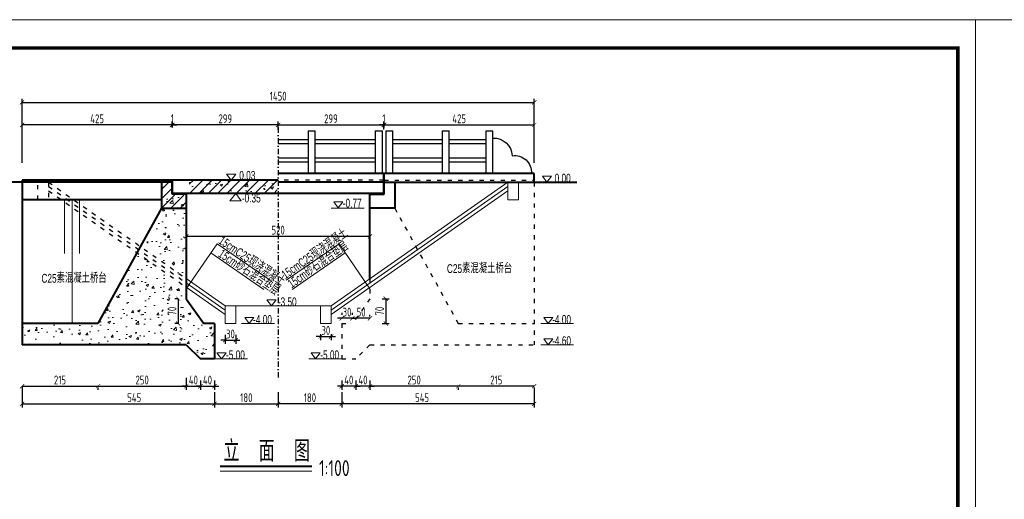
# Model space of a CAD drawing. Header units: inches. Extents: x 112594 to 193184, y 44995 to 116598.
# Tile 82 of 153: x 114130 to 116918, y 104759 to 106117. Entities that reach past the tile are written whole.
import ezdxf

# ---------------------------------------------------------------- set-up
doc = ezdxf.new("R2010")
doc.units = ezdxf.units.IN
doc.header["$MEASUREMENT"] = 0
doc.linetypes.add('ACAD_ISO03W100', pattern=[30, 12, -18])
doc.linetypes.add('DASHDOTX2', pattern=[2, 1, -0.5, 0, -0.5])
doc.layers.get('0').update_dxf_attribs({"lineweight": 15})
for name, color, linetype, lineweight in [('BM1', 7, 'Continuous', 15), ('文字', 7, 'Continuous', 20), ('细实线', 4, 'Continuous', 25), ('虚线', 2, 'ACAD_ISO03W100', 25), ('轮廓线', 1, 'Continuous', 40)]:
    doc.layers.add(name, color=color, linetype=linetype, lineweight=lineweight)
doc.layers.add('轴线', color=3, linetype='DASHDOTX2')
doc.styles.add('HZTXT', font='tssdeng.shx', dxfattribs={"width": 0.75, "bigfont": 'hztxt.shx'})
doc.styles.get("Standard").update_dxf_attribs({"font": 'hztxt_e.shx', "width": 0.7, "bigfont": 'hztxt.shx'})
doc.dimstyles.new('3', dxfattribs={"dimtxt": 25, "dimasz": 12, "dimexe": 10, "dimexo": 30, "dimgap": 5, "dimtad": 1, "dimdec": 0, "dimzin": 0, "dimdsep": 46, "dimtxsty": 'HZTXT', "dimblk": 'ARCHTICK', "dimcen": 0, "dimclrt": 7, "dimazin": 2, "dimtfac": 1, "dimtdec": 0, "dimtix": 1, "dimtmove": 2, "dimatfit": 3, "dimfxl": 250, "dimtolj": 1, "dimtzin": 0, "dimarcsym": 0})
doc.dimstyles.new('6', dxfattribs={"dimtxt": 25, "dimasz": 12, "dimexe": 10, "dimexo": 130, "dimgap": 5, "dimtad": 1, "dimdec": 0, "dimzin": 0, "dimdsep": 46, "dimtxsty": 'HZTXT', "dimblk": 'ARCHTICK', "dimcen": 0, "dimclrt": 7, "dimazin": 2, "dimtfac": 1, "dimtdec": 0, "dimtix": 1, "dimtmove": 2, "dimatfit": 3, "dimfxl": 250, "dimtolj": 1, "dimtzin": 0, "dimarcsym": 0})

# ---------------------------------------------------------------- blocks, each defined once
blk = doc.blocks.new('_ArchTick')
at = {"color": 0, "linetype": 'ByBlock', "const_width": 0.15}
blk.add_lwpolyline([(-0.5, -0.5), (0.5, 0.5)], dxfattribs=at)
blk = doc.blocks.new('*D2124')
at = {"color": 0, "lineweight": -2}
for p, q in [((114562.1, 105818.8), (114550.1, 105818.8)), ((114562.1, 105811.8), (114562.1, 105828.8)), ((114562.1, 105818.8), (114563.1, 105818.8)), ((114563.1, 105811.8), (114563.1, 105828.8)), ((114563.1, 105818.8), (114575.1, 105818.8))]:
    blk.add_line(p, q, dxfattribs=at)
at = {"color": 0, "lineweight": -2, "xscale": 12, "yscale": 12, "zscale": 12}
blk.add_blockref('_ArchTick', (114562.1, 105818.8), dxfattribs=at)
at = {"color": 0, "lineweight": -2, "xscale": 12, "yscale": 12, "zscale": 12, "rotation": 180}
blk.add_blockref('_ArchTick', (114563.1, 105818.8), dxfattribs=at)
at = {"color": 7, "insert": (114562.6, 105836.3), "char_height": 25, "attachment_point": 5, "style": 'HZTXT'}
blk.add_mtext('\\A1;1', dxfattribs=at)
blk = doc.blocks.new('三角形')
at = {"layer": '轮廓线', "color": 0, "lineweight": 20}
for p, q in [((24441.9, 199232.1), (24477.5, 199232.1)), ((24459.3, 199208.6), (24441.9, 199232.1)), ((24477.5, 199232.1), (24459.3, 199208.6))]:
    blk.add_line(p, q, dxfattribs=at)
blk = doc.blocks.new('*D2125')
at = {"color": 0, "lineweight": -2}
for p, q in [((115587.1, 105079.3), (115372.1, 105079.3)), ((115372.1, 105075.3), (115372.1, 105069.3)), ((115587.1, 105075.3), (115587.1, 105069.3))]:
    blk.add_line(p, q, dxfattribs=at)
at = {"color": 0, "lineweight": -2, "xscale": 12, "yscale": 12, "zscale": 12, "rotation": 180}
blk.add_blockref('_ArchTick', (115372.1, 105079.3), dxfattribs=at)
at = {"color": 0, "lineweight": -2, "xscale": 12, "yscale": 12, "zscale": 12}
blk.add_blockref('_ArchTick', (115587.1, 105079.3), dxfattribs=at)
at = {"color": 7, "insert": (115479.6, 105096.8), "char_height": 25, "attachment_point": 5, "style": 'HZTXT'}
blk.add_mtext('\\A1;215', dxfattribs=at)
blk = doc.blocks.new('*D2126')
at = {"color": 0, "lineweight": -2}
for p, q in [((115122.1, 105095.3), (115122.1, 105069.3)), ((115372.1, 105079.3), (115122.1, 105079.3)), ((115372.1, 105075.3), (115372.1, 105069.3))]:
    blk.add_line(p, q, dxfattribs=at)
at = {"color": 0, "lineweight": -2, "xscale": 12, "yscale": 12, "zscale": 12, "rotation": 180}
blk.add_blockref('_ArchTick', (115122.1, 105079.3), dxfattribs=at)
at = {"color": 0, "lineweight": -2, "xscale": 12, "yscale": 12, "zscale": 12}
blk.add_blockref('_ArchTick', (115372.1, 105079.3), dxfattribs=at)
at = {"color": 7, "insert": (115247.1, 105096.8), "char_height": 25, "attachment_point": 5, "style": 'HZTXT'}
blk.add_mtext('\\A1;250', dxfattribs=at)
blk = doc.blocks.new('*D2127')
at = {"color": 0, "lineweight": -2}
for p, q in [((115042.1, 105062.9), (115042.1, 105019.3)), ((115587.1, 105075.3), (115587.1, 105019.3)), ((115587.1, 105029.3), (115042.1, 105029.3))]:
    blk.add_line(p, q, dxfattribs=at)
at = {"color": 0, "lineweight": -2, "xscale": 12, "yscale": 12, "zscale": 12, "rotation": 180}
blk.add_blockref('_ArchTick', (115042.1, 105029.3), dxfattribs=at)
at = {"color": 0, "lineweight": -2, "xscale": 12, "yscale": 12, "zscale": 12}
blk.add_blockref('_ArchTick', (115587.1, 105029.3), dxfattribs=at)
at = {"color": 7, "insert": (115269.6, 105046.8), "char_height": 25, "attachment_point": 5, "style": 'HZTXT'}
blk.add_mtext('\\A1;545', dxfattribs=at)
blk = doc.blocks.new('*D2128')
at = {"color": 0, "lineweight": -2}
for p, q in [((114137.1, 105079.3), (114352.1, 105079.3)), ((114137.1, 105075.3), (114137.1, 105069.3)), ((114352.1, 105075.3), (114352.1, 105069.3))]:
    blk.add_line(p, q, dxfattribs=at)
at = {"color": 0, "lineweight": -2, "xscale": 12, "yscale": 12, "zscale": 12, "rotation": 180}
blk.add_blockref('_ArchTick', (114137.1, 105079.3), dxfattribs=at)
at = {"color": 0, "lineweight": -2, "xscale": 12, "yscale": 12, "zscale": 12}
blk.add_blockref('_ArchTick', (114352.1, 105079.3), dxfattribs=at)
at = {"color": 7, "insert": (114244.6, 105096.8), "char_height": 25, "attachment_point": 5, "style": 'HZTXT'}
blk.add_mtext('\\A1;215', dxfattribs=at)
blk = doc.blocks.new('*D2129')
at = {"color": 0, "lineweight": -2}
for p, q in [((114602.1, 105102.7), (114602.1, 105069.3)), ((114352.1, 105079.3), (114602.1, 105079.3)), ((114352.1, 105075.3), (114352.1, 105069.3))]:
    blk.add_line(p, q, dxfattribs=at)
at = {"color": 0, "lineweight": -2, "xscale": 12, "yscale": 12, "zscale": 12, "rotation": 180}
blk.add_blockref('_ArchTick', (114352.1, 105079.3), dxfattribs=at)
at = {"color": 0, "lineweight": -2, "xscale": 12, "yscale": 12, "zscale": 12}
blk.add_blockref('_ArchTick', (114602.1, 105079.3), dxfattribs=at)
at = {"color": 7, "insert": (114477.1, 105096.8), "char_height": 25, "attachment_point": 5, "style": 'HZTXT'}
blk.add_mtext('\\A1;250', dxfattribs=at)
blk = doc.blocks.new('*D2130')
at = {"color": 0, "lineweight": -2}
for p, q in [((114137.1, 105077.3), (114137.1, 105019.3)), ((114682.1, 105062.9), (114682.1, 105019.3)), ((114137.1, 105029.3), (114682.1, 105029.3))]:
    blk.add_line(p, q, dxfattribs=at)
at = {"color": 0, "lineweight": -2, "xscale": 12, "yscale": 12, "zscale": 12, "rotation": 180}
blk.add_blockref('_ArchTick', (114137.1, 105029.3), dxfattribs=at)
at = {"color": 0, "lineweight": -2, "xscale": 12, "yscale": 12, "zscale": 12}
blk.add_blockref('_ArchTick', (114682.1, 105029.3), dxfattribs=at)
at = {"color": 7, "insert": (114454.6, 105046.8), "char_height": 25, "attachment_point": 5, "style": 'HZTXT'}
blk.add_mtext('\\A1;545', dxfattribs=at)
blk = doc.blocks.new('*D2131')
at = {"color": 0, "lineweight": -2}
for p, q in [((114137.1, 105792.7), (114137.1, 105828.8)), ((114562.1, 105818.8), (114137.1, 105818.8)), ((114562.1, 105811.8), (114562.1, 105828.8))]:
    blk.add_line(p, q, dxfattribs=at)
at = {"color": 0, "lineweight": -2, "xscale": 12, "yscale": 12, "zscale": 12, "rotation": 180}
blk.add_blockref('_ArchTick', (114137.1, 105818.8), dxfattribs=at)
at = {"color": 0, "lineweight": -2, "xscale": 12, "yscale": 12, "zscale": 12}
blk.add_blockref('_ArchTick', (114562.1, 105818.8), dxfattribs=at)
at = {"color": 7, "insert": (114349.6, 105836.3), "char_height": 25, "attachment_point": 5, "style": 'HZTXT'}
blk.add_mtext('\\A1;425', dxfattribs=at)
blk = doc.blocks.new('*D2132')
at = {"color": 0, "lineweight": -2}
for p, q in [((114682.1, 105062.9), (114682.1, 105019.3)), ((114862.1, 105062.9), (114862.1, 105019.3)), ((114682.1, 105029.3), (114862.1, 105029.3))]:
    blk.add_line(p, q, dxfattribs=at)
at = {"color": 0, "lineweight": -2, "xscale": 12, "yscale": 12, "zscale": 12, "rotation": 180}
blk.add_blockref('_ArchTick', (114682.1, 105029.3), dxfattribs=at)
at = {"color": 0, "lineweight": -2, "xscale": 12, "yscale": 12, "zscale": 12}
blk.add_blockref('_ArchTick', (114862.1, 105029.3), dxfattribs=at)
at = {"color": 7, "insert": (114772.1, 105046.8), "char_height": 25, "attachment_point": 5, "style": 'HZTXT'}
blk.add_mtext('\\A1;180', dxfattribs=at)
blk = doc.blocks.new('*D2133')
at = {"color": 0, "lineweight": -2}
for p, q in [((114862.1, 105062.9), (114862.1, 105019.3)), ((115042.1, 105062.9), (115042.1, 105019.3)), ((115042.1, 105029.3), (114862.1, 105029.3))]:
    blk.add_line(p, q, dxfattribs=at)
at = {"color": 0, "lineweight": -2, "xscale": 12, "yscale": 12, "zscale": 12, "rotation": 180}
blk.add_blockref('_ArchTick', (114862.1, 105029.3), dxfattribs=at)
at = {"color": 0, "lineweight": -2, "xscale": 12, "yscale": 12, "zscale": 12}
blk.add_blockref('_ArchTick', (115042.1, 105029.3), dxfattribs=at)
at = {"color": 7, "insert": (114952.1, 105046.8), "char_height": 25, "attachment_point": 5, "style": 'HZTXT'}
blk.add_mtext('\\A1;180', dxfattribs=at)
blk = doc.blocks.new('*D2148')
at = {"color": 0, "lineweight": -2}
for p, q in [((114862.1, 105806.3), (114862.1, 105828.8)), ((114862.1, 105818.8), (115161.1, 105818.8)), ((115161.1, 105806.3), (115161.1, 105828.8))]:
    blk.add_line(p, q, dxfattribs=at)
at = {"color": 0, "lineweight": -2, "xscale": 12, "yscale": 12, "zscale": 12, "rotation": 180}
blk.add_blockref('_ArchTick', (114862.1, 105818.8), dxfattribs=at)
at = {"color": 0, "lineweight": -2, "xscale": 12, "yscale": 12, "zscale": 12}
blk.add_blockref('_ArchTick', (115161.1, 105818.8), dxfattribs=at)
at = {"color": 7, "insert": (115011.6, 105836.3), "char_height": 25, "attachment_point": 5, "style": 'HZTXT'}
blk.add_mtext('\\A1;299', dxfattribs=at)
blk = doc.blocks.new('*D2152')
at = {"color": 0, "lineweight": -2}
for p, q in [((114563.1, 105811.8), (114563.1, 105828.8)), ((114862.1, 105818.8), (114563.1, 105818.8)), ((114862.1, 105811.8), (114862.1, 105828.8))]:
    blk.add_line(p, q, dxfattribs=at)
at = {"color": 0, "lineweight": -2, "xscale": 12, "yscale": 12, "zscale": 12, "rotation": 180}
blk.add_blockref('_ArchTick', (114563.1, 105818.8), dxfattribs=at)
at = {"color": 0, "lineweight": -2, "xscale": 12, "yscale": 12, "zscale": 12}
blk.add_blockref('_ArchTick', (114862.1, 105818.8), dxfattribs=at)
at = {"color": 7, "insert": (114712.6, 105836.3), "char_height": 25, "attachment_point": 5, "style": 'HZTXT'}
blk.add_mtext('\\A1;299', dxfattribs=at)
blk = doc.blocks.new('*D2155')
at = {"color": 0, "lineweight": -2}
for p, q in [((114137.1, 105711.8), (114137.1, 105892.7)), ((115587.1, 105711.8), (115587.1, 105892.7)), ((114137.1, 105882.7), (115587.1, 105882.7))]:
    blk.add_line(p, q, dxfattribs=at)
at = {"color": 0, "lineweight": -2, "xscale": 12, "yscale": 12, "zscale": 12, "rotation": 180}
blk.add_blockref('_ArchTick', (114137.1, 105882.7), dxfattribs=at)
at = {"color": 0, "lineweight": -2, "xscale": 12, "yscale": 12, "zscale": 12}
blk.add_blockref('_ArchTick', (115587.1, 105882.7), dxfattribs=at)
at = {"color": 7, "insert": (114862.1, 105900.2), "char_height": 25, "attachment_point": 5, "style": 'HZTXT'}
blk.add_mtext('\\A1;1450', dxfattribs=at)
blk = doc.blocks.new('*D2156')
at = {"color": 0, "lineweight": -2}
for p, q in [((115072.1, 105286.8), (115072.1, 105281.5)), ((115122.1, 105276.8), (115122.1, 105281.5)), ((115122.1, 105271.5), (115072.1, 105271.5))]:
    blk.add_line(p, q, dxfattribs=at)
at = {"color": 0, "lineweight": -2, "xscale": 12, "yscale": 12, "zscale": 12, "rotation": 180}
blk.add_blockref('_ArchTick', (115072.1, 105271.5), dxfattribs=at)
at = {"color": 0, "lineweight": -2, "xscale": 12, "yscale": 12, "zscale": 12}
blk.add_blockref('_ArchTick', (115122.1, 105271.5), dxfattribs=at)
at = {"color": 7, "insert": (115097.1, 105289), "char_height": 25, "attachment_point": 5, "style": 'HZTXT'}
blk.add_mtext('\\A1;50', dxfattribs=at)
blk = doc.blocks.new('*D2157')
at = {"color": 0, "lineweight": -2}
for p, q in [((115042.1, 105286.8), (115042.1, 105281.5)), ((115072.1, 105286.8), (115072.1, 105281.5)), ((115042.1, 105271.5), (115030.1, 105271.5)), ((115072.1, 105271.5), (115042.1, 105271.5)), ((115072.1, 105271.5), (115084.1, 105271.5))]:
    blk.add_line(p, q, dxfattribs=at)
at = {"color": 0, "lineweight": -2, "xscale": 12, "yscale": 12, "zscale": 12}
blk.add_blockref('_ArchTick', (115042.1, 105271.5), dxfattribs=at)
at = {"color": 0, "lineweight": -2, "xscale": 12, "yscale": 12, "zscale": 12, "rotation": 180}
blk.add_blockref('_ArchTick', (115072.1, 105271.5), dxfattribs=at)
at = {"color": 7, "insert": (115057.1, 105289), "char_height": 25, "attachment_point": 5, "style": 'HZTXT'}
blk.add_mtext('\\A1;30', dxfattribs=at)
blk = doc.blocks.new('*D2159')
at = {"color": 0, "lineweight": -2}
for p, q in [((114579.3, 105326.8), (114569.3, 105326.8)), ((114579.3, 105326.8), (114579.3, 105256.8)), ((114579.3, 105256.8), (114569.3, 105256.8))]:
    blk.add_line(p, q, dxfattribs=at)
at = {"color": 0, "lineweight": -2, "xscale": 12, "yscale": 12, "zscale": 12}
for p, rotation in [((114579.3, 105326.8), 90), ((114579.3, 105256.8), 270)]:
    blk.add_blockref('_ArchTick', p, dxfattribs=dict(at, rotation=rotation))
at = {"color": 7, "insert": (114561.8, 105291.8), "char_height": 25, "attachment_point": 5, "rotation": 90, "style": 'HZTXT'}
blk.add_mtext('\\A1;70', dxfattribs=at)
blk = doc.blocks.new('*D2160')
at = {"color": 0, "lineweight": -2}
for p, q in [((115156.8, 105326.8), (115176.8, 105326.8)), ((115166.8, 105326.8), (115166.8, 105256.8)), ((115156.8, 105256.8), (115176.8, 105256.8))]:
    blk.add_line(p, q, dxfattribs=at)
at = {"color": 0, "lineweight": -2, "xscale": 12, "yscale": 12, "zscale": 12}
for p, rotation in [((115166.8, 105326.8), 90), ((115166.8, 105256.8), 270)]:
    blk.add_blockref('_ArchTick', p, dxfattribs=dict(at, rotation=rotation))
at = {"color": 7, "insert": (115149.3, 105291.8), "char_height": 25, "attachment_point": 5, "rotation": 90, "style": 'HZTXT'}
blk.add_mtext('\\A1;70', dxfattribs=at)
blk = doc.blocks.new('*D2162')
at = {"color": 0, "lineweight": -2}
for p, q in [((115161.1, 105818.8), (115149.1, 105818.8)), ((115161.1, 105813.7), (115161.1, 105828.8)), ((115162.1, 105818.8), (115161.1, 105818.8)), ((115162.1, 105813.7), (115162.1, 105828.8)), ((115162.1, 105818.8), (115174.1, 105818.8))]:
    blk.add_line(p, q, dxfattribs=at)
at = {"color": 0, "lineweight": -2, "xscale": 12, "yscale": 12, "zscale": 12}
blk.add_blockref('_ArchTick', (115161.1, 105818.8), dxfattribs=at)
at = {"color": 0, "lineweight": -2, "xscale": 12, "yscale": 12, "zscale": 12, "rotation": 180}
blk.add_blockref('_ArchTick', (115162.1, 105818.8), dxfattribs=at)
at = {"color": 7, "insert": (115161.6, 105836.3), "char_height": 25, "attachment_point": 5, "style": 'HZTXT'}
blk.add_mtext('\\A1;1', dxfattribs=at)
blk = doc.blocks.new('*D2187')
at = {"color": 0, "lineweight": -2}
for p, q in [((114602.1, 105503.6), (114602.1, 105493.6)), ((114602.1, 105503.6), (115122.1, 105503.6)), ((115122.1, 105503.6), (115122.1, 105493.6))]:
    blk.add_line(p, q, dxfattribs=at)
at = {"color": 0, "lineweight": -2, "xscale": 12, "yscale": 12, "zscale": 12, "rotation": 180}
blk.add_blockref('_ArchTick', (114602.1, 105503.6), dxfattribs=at)
at = {"color": 0, "lineweight": -2, "xscale": 12, "yscale": 12, "zscale": 12}
blk.add_blockref('_ArchTick', (115122.1, 105503.6), dxfattribs=at)
at = {"color": 7, "insert": (114862.1, 105521.1), "char_height": 25, "attachment_point": 5, "style": 'HZTXT'}
blk.add_mtext('\\A1;520', dxfattribs=at)
blk = doc.blocks.new('*D2166')
at = {"color": 0, "lineweight": -2}
for p, q in [((115162.1, 105811.8), (115162.1, 105828.8)), ((115162.1, 105818.8), (115587.1, 105818.8)), ((115587.1, 105799.3), (115587.1, 105828.8))]:
    blk.add_line(p, q, dxfattribs=at)
at = {"color": 0, "lineweight": -2, "xscale": 12, "yscale": 12, "zscale": 12, "rotation": 180}
blk.add_blockref('_ArchTick', (115162.1, 105818.8), dxfattribs=at)
at = {"color": 0, "lineweight": -2, "xscale": 12, "yscale": 12, "zscale": 12}
blk.add_blockref('_ArchTick', (115587.1, 105818.8), dxfattribs=at)
at = {"color": 7, "insert": (115374.6, 105836.3), "char_height": 25, "attachment_point": 5, "style": 'HZTXT'}
blk.add_mtext('\\A1;425', dxfattribs=at)
blk = doc.blocks.new('dasfgfhfdgtf')
at = {"layer": '细实线'}
for p, q in [((53338.6, -33988.3), (53338.6, -33868.3)), ((53338.6, -33868.3), (53358.6, -33868.3)), ((53338.6, -33988.3), (53338.6, -33868.3)), ((53358.6, -33868.3), (53358.6, -33988.3)), ((53358.6, -33868.3), (53358.6, -33988.3))]:
    blk.add_line(p, q, dxfattribs=at)
for centre, radius, start, end in [((53336.3, -33940.4), 52.5, 87.3986, 177.3524), ((53277.1, -33985.6), 48.1, 81.899, 182.8519)]:
    blk.add_arc(centre, radius, start, end, dxfattribs=at)
blk = doc.blocks.new('*D2192')
at = {"color": 0, "lineweight": -2}
for p, q in [((114642.1, 105095.3), (114642.1, 105069.3)), ((114682.1, 105095.3), (114682.1, 105069.3)), ((114642.1, 105079.3), (114630.1, 105079.3)), ((114642.1, 105079.3), (114682.1, 105079.3)), ((114682.1, 105079.3), (114694.1, 105079.3))]:
    blk.add_line(p, q, dxfattribs=at)
at = {"color": 0, "lineweight": -2, "xscale": 12, "yscale": 12, "zscale": 12}
blk.add_blockref('_ArchTick', (114642.1, 105079.3), dxfattribs=at)
at = {"color": 0, "lineweight": -2, "xscale": 12, "yscale": 12, "zscale": 12, "rotation": 180}
blk.add_blockref('_ArchTick', (114682.1, 105079.3), dxfattribs=at)
at = {"color": 7, "insert": (114662.1, 105096.8), "char_height": 25, "attachment_point": 5, "style": 'HZTXT'}
blk.add_mtext('\\A1;40', dxfattribs=at)
blk = doc.blocks.new('*D2193')
at = {"color": 0, "lineweight": -2}
for p, q in [((114602.1, 105095.3), (114602.1, 105069.3)), ((114642.1, 105095.3), (114642.1, 105069.3)), ((114602.1, 105079.3), (114590.1, 105079.3)), ((114602.1, 105079.3), (114642.1, 105079.3)), ((114642.1, 105079.3), (114654.1, 105079.3))]:
    blk.add_line(p, q, dxfattribs=at)
at = {"color": 0, "lineweight": -2, "xscale": 12, "yscale": 12, "zscale": 12}
blk.add_blockref('_ArchTick', (114602.1, 105079.3), dxfattribs=at)
at = {"color": 0, "lineweight": -2, "xscale": 12, "yscale": 12, "zscale": 12, "rotation": 180}
blk.add_blockref('_ArchTick', (114642.1, 105079.3), dxfattribs=at)
at = {"color": 7, "insert": (114622.1, 105096.8), "char_height": 25, "attachment_point": 5, "style": 'HZTXT'}
blk.add_mtext('\\A1;40', dxfattribs=at)
blk = doc.blocks.new('*D2194')
at = {"color": 0, "lineweight": -2}
for p, q in [((114642.1, 105095.3), (114642.1, 105069.3)), ((114682.1, 105095.3), (114682.1, 105069.3)), ((114642.1, 105079.3), (114630.1, 105079.3)), ((114642.1, 105079.3), (114682.1, 105079.3)), ((114682.1, 105079.3), (114694.1, 105079.3))]:
    blk.add_line(p, q, dxfattribs=at)
at = {"color": 0, "lineweight": -2, "xscale": 12, "yscale": 12, "zscale": 12}
blk.add_blockref('_ArchTick', (114642.1, 105079.3), dxfattribs=at)
at = {"color": 0, "lineweight": -2, "xscale": 12, "yscale": 12, "zscale": 12, "rotation": 180}
blk.add_blockref('_ArchTick', (114682.1, 105079.3), dxfattribs=at)
at = {"color": 7, "insert": (114662.1, 105096.8), "char_height": 25, "attachment_point": 5, "style": 'HZTXT'}
blk.add_mtext('\\A1;40', dxfattribs=at)
blk = doc.blocks.new('*D2195')
at = {"color": 0, "lineweight": -2}
for p, q in [((114602.1, 105095.3), (114602.1, 105069.3)), ((114642.1, 105095.3), (114642.1, 105069.3)), ((114602.1, 105079.3), (114590.1, 105079.3)), ((114602.1, 105079.3), (114642.1, 105079.3)), ((114642.1, 105079.3), (114654.1, 105079.3))]:
    blk.add_line(p, q, dxfattribs=at)
at = {"color": 0, "lineweight": -2, "xscale": 12, "yscale": 12, "zscale": 12}
blk.add_blockref('_ArchTick', (114602.1, 105079.3), dxfattribs=at)
at = {"color": 0, "lineweight": -2, "xscale": 12, "yscale": 12, "zscale": 12, "rotation": 180}
blk.add_blockref('_ArchTick', (114642.1, 105079.3), dxfattribs=at)
at = {"color": 7, "insert": (114622.1, 105096.8), "char_height": 25, "attachment_point": 5, "style": 'HZTXT'}
blk.add_mtext('\\A1;40', dxfattribs=at)
blk = doc.blocks.new('*D2196')
at = {"color": 0, "lineweight": -2}
for p, q in [((115042.1, 105095.3), (115042.1, 105069.3)), ((115082.1, 105095.3), (115082.1, 105069.3)), ((115042.1, 105079.3), (115030.1, 105079.3)), ((115082.1, 105079.3), (115042.1, 105079.3)), ((115082.1, 105079.3), (115094.1, 105079.3))]:
    blk.add_line(p, q, dxfattribs=at)
at = {"color": 0, "lineweight": -2, "xscale": 12, "yscale": 12, "zscale": 12}
blk.add_blockref('_ArchTick', (115042.1, 105079.3), dxfattribs=at)
at = {"color": 0, "lineweight": -2, "xscale": 12, "yscale": 12, "zscale": 12, "rotation": 180}
blk.add_blockref('_ArchTick', (115082.1, 105079.3), dxfattribs=at)
at = {"color": 7, "insert": (115062.1, 105096.8), "char_height": 25, "attachment_point": 5, "style": 'HZTXT'}
blk.add_mtext('\\A1;40', dxfattribs=at)
blk = doc.blocks.new('*D2197')
at = {"color": 0, "lineweight": -2}
for p, q in [((115082.1, 105095.3), (115082.1, 105069.3)), ((115122.1, 105095.3), (115122.1, 105069.3)), ((115082.1, 105079.3), (115070.1, 105079.3)), ((115122.1, 105079.3), (115082.1, 105079.3)), ((115122.1, 105079.3), (115134.1, 105079.3))]:
    blk.add_line(p, q, dxfattribs=at)
at = {"color": 0, "lineweight": -2, "xscale": 12, "yscale": 12, "zscale": 12}
blk.add_blockref('_ArchTick', (115082.1, 105079.3), dxfattribs=at)
at = {"color": 0, "lineweight": -2, "xscale": 12, "yscale": 12, "zscale": 12, "rotation": 180}
blk.add_blockref('_ArchTick', (115122.1, 105079.3), dxfattribs=at)
at = {"color": 7, "insert": (115102.1, 105096.8), "char_height": 25, "attachment_point": 5, "style": 'HZTXT'}
blk.add_mtext('\\A1;40', dxfattribs=at)
blk = doc.blocks.new('*D2198')
at = {"color": 0, "lineweight": -2}
for p, q in [((115042.1, 105095.3), (115042.1, 105069.3)), ((115082.1, 105095.3), (115082.1, 105069.3)), ((115042.1, 105079.3), (115030.1, 105079.3)), ((115082.1, 105079.3), (115042.1, 105079.3)), ((115082.1, 105079.3), (115094.1, 105079.3))]:
    blk.add_line(p, q, dxfattribs=at)
at = {"color": 0, "lineweight": -2, "xscale": 12, "yscale": 12, "zscale": 12}
blk.add_blockref('_ArchTick', (115042.1, 105079.3), dxfattribs=at)
at = {"color": 0, "lineweight": -2, "xscale": 12, "yscale": 12, "zscale": 12, "rotation": 180}
blk.add_blockref('_ArchTick', (115082.1, 105079.3), dxfattribs=at)
at = {"color": 7, "insert": (115062.1, 105096.8), "char_height": 25, "attachment_point": 5, "style": 'HZTXT'}
blk.add_mtext('\\A1;40', dxfattribs=at)
blk = doc.blocks.new('*D2199')
at = {"color": 0, "lineweight": -2}
for p, q in [((115082.1, 105095.3), (115082.1, 105069.3)), ((115122.1, 105095.3), (115122.1, 105069.3)), ((115082.1, 105079.3), (115070.1, 105079.3)), ((115122.1, 105079.3), (115082.1, 105079.3)), ((115122.1, 105079.3), (115134.1, 105079.3))]:
    blk.add_line(p, q, dxfattribs=at)
at = {"color": 0, "lineweight": -2, "xscale": 12, "yscale": 12, "zscale": 12}
blk.add_blockref('_ArchTick', (115082.1, 105079.3), dxfattribs=at)
at = {"color": 0, "lineweight": -2, "xscale": 12, "yscale": 12, "zscale": 12, "rotation": 180}
blk.add_blockref('_ArchTick', (115122.1, 105079.3), dxfattribs=at)
at = {"color": 7, "insert": (115102.1, 105096.8), "char_height": 25, "attachment_point": 5, "style": 'HZTXT'}
blk.add_mtext('\\A1;40', dxfattribs=at)
blk = doc.blocks.new('*D2360')
at = {"color": 0, "lineweight": -2}
for p, q in [((114982.1, 105226.8), (114982.1, 105209.7)), ((115012.1, 105226.8), (115012.1, 105209.7)), ((114982.1, 105219.7), (114970.1, 105219.7)), ((114982.1, 105219.7), (115012.1, 105219.7)), ((115012.1, 105219.7), (115024.1, 105219.7))]:
    blk.add_line(p, q, dxfattribs=at)
at = {"color": 0, "lineweight": -2, "xscale": 12, "yscale": 12, "zscale": 12}
blk.add_blockref('_ArchTick', (114982.1, 105219.7), dxfattribs=at)
at = {"color": 0, "lineweight": -2, "xscale": 12, "yscale": 12, "zscale": 12, "rotation": 180}
blk.add_blockref('_ArchTick', (115012.1, 105219.7), dxfattribs=at)
at = {"color": 7, "insert": (114997.1, 105237.2), "char_height": 25, "attachment_point": 5, "style": 'HZTXT'}
blk.add_mtext('\\A1;30', dxfattribs=at)
blk = doc.blocks.new('*D2361')
at = {"color": 0, "lineweight": -2}
for p, q in [((114712.1, 105224.6), (114712.1, 105199.6)), ((114742.1, 105224.6), (114742.1, 105199.6)), ((114712.1, 105209.6), (114700.1, 105209.6)), ((114712.1, 105209.6), (114742.1, 105209.6)), ((114742.1, 105209.6), (114754.1, 105209.6))]:
    blk.add_line(p, q, dxfattribs=at)
at = {"color": 0, "lineweight": -2, "xscale": 12, "yscale": 12, "zscale": 12}
blk.add_blockref('_ArchTick', (114712.1, 105209.6), dxfattribs=at)
at = {"color": 0, "lineweight": -2, "xscale": 12, "yscale": 12, "zscale": 12, "rotation": 180}
blk.add_blockref('_ArchTick', (114742.1, 105209.6), dxfattribs=at)
at = {"color": 7, "insert": (114727.1, 105227.1), "char_height": 25, "attachment_point": 5, "style": 'HZTXT'}
blk.add_mtext('\\A1;30', dxfattribs=at)

msp = doc.modelspace()

# ---------------------------------------------------------------- hatches: boundary and pattern name
h = msp.add_hatch()
h.set_pattern_fill('ANSI31', color=256, scale=150, style=0)
h.set_pattern_definition([(45, (91182.712, -17813.16), (-13.2582521, 13.2582521), [])])
h.paths.add_polyline_path([(114532.11826, 105582.78027), (114602.11826, 105582.78027), (114602.11826, 105619.78027), (114562.11826, 105619.78027), (114562.11826, 105656.78027), (114532.11826, 105656.78027)])
h = msp.add_hatch()
h.set_pattern_fill('AR-CONC', color=256, scale=10, style=0)
h.set_pattern_definition([(50, (91182.71, -17813.16), (71.726018, -6.275213), [7.5, -82.5]), (355, (91182.71, -17813.16), (-13.875133, 75.219213), [6, -66]), (100.4514, (91188.69, -17813.68), (57.85094, 68.943954), [6.37402, -70.11421]), (46.1842, (91182.71, -17793.16), (106.724105, -16.5519), [11.25, -123.75]), (96.6356, (91191.61, -17794.54), (93.46627, 97.41179), [9.56103, -105.1713]), (351.1842, (91182.71, -17793.16), (93.46619, 97.41186), [9, -99]), (21, (91192.71, -17798.16), (59.690705, -40.26189), [7.5, -82.5]), (326, (91192.71, -17798.16), (24.331533, 72.515005), [6, -66]), (71.4514, (91197.686, -17801.515), (84.022263, 32.25305), [6.37402, -70.11421]), (37.5, (91182.712, -17813.16), (1.2159855, 33.2893854), [0, -65.2, 0, -67, 0, -66.25]), (7.5, (91182.712, -17813.16), (26.306954, 39.441171), [0, -38.2, 0, -63.7, 0, -25.25]), (327.5, (91160.412, -17813.16), (53.3822436, -2.255487), [0, -25, 0, -78, 0, -103.5]), (317.5, (91150.41, -17813.16), (58.318617, 10.010498), [0, -32.5, 0, -51.8, 0, -73.5])])
h.paths.add_polyline_path([(114532.11826, 105582.78027), (114602.11826, 105582.78027), (114602.11826, 105619.78027), (114562.11826, 105619.78027), (114562.11826, 105656.78027), (114532.11826, 105656.78027)])
h = msp.add_hatch()
h.set_pattern_fill('AR-CONC', color=256, scale=10, style=0)
h.set_pattern_definition([(50, (90981.02, -17813.16), (71.726018, -6.275213), [7.5, -82.5]), (355, (90981.02, -17813.16), (-13.875133, 75.219213), [6, -66]), (100.4514, (90986.995, -17813.68), (57.85094, 68.943954), [6.37402, -70.11421]), (46.1842, (90981.02, -17793.16), (106.724105, -16.5519), [11.25, -123.75]), (96.6356, (90989.91, -17794.54), (93.46627, 97.41179), [9.56103, -105.1713]), (351.1842, (90981.02, -17793.16), (93.46619, 97.41186), [9, -99]), (21, (90991.02, -17798.16), (59.690705, -40.26189), [7.5, -82.5]), (326, (90991.02, -17798.16), (24.331533, 72.515005), [6, -66]), (71.4514, (90995.99, -17801.515), (84.022263, 32.25305), [6.37402, -70.11421]), (37.5, (90981.018, -17813.16), (1.2159855, 33.2893854), [0, -65.2, 0, -67, 0, -66.25]), (7.5, (90981.02, -17813.16), (26.306954, 39.441171), [0, -38.2, 0, -63.7, 0, -25.25]), (327.5, (90958.718, -17813.16), (53.3822436, -2.255487), [0, -25, 0, -78, 0, -103.5]), (317.5, (90948.72, -17813.16), (58.318617, 10.010498), [0, -32.5, 0, -51.8, 0, -73.5])])
h.paths.add_polyline_path([(114610.42432, 105624.78027), (114859.42432, 105624.78027), (114859.42432, 105662.71027), (114610.42432, 105662.71027)])
h = msp.add_hatch()
h.set_pattern_fill('ANSI31', color=256, scale=150, style=0)
h.set_pattern_definition([(45, (90981.018, -17813.16), (-13.2582521, 13.2582521), [])])
h.paths.add_polyline_path([(114610.42432, 105624.78027), (114859.42432, 105624.78027), (114859.42432, 105662.71027), (114610.42432, 105662.71027)])
h = msp.add_hatch()
h.set_pattern_fill('AR-CONC', color=256, scale=10, style=0)
h.set_pattern_definition([(50, (0, 0), (71.726018, -6.275213), [7.5, -82.5]), (355, (0, 0), (-13.875133, 75.219213), [6, -66]), (100.4514, (5.98, -0.52), (57.850938, 68.943954), [6.37402, -70.11421]), (46.1842, (0, 20), (106.724105, -16.5519), [11.25, -123.75]), (96.6356, (8.89, 18.62), (93.46627, 97.41179), [9.56103, -105.1713]), (351.1842, (0, 20), (93.466195, 97.41186), [9, -99]), (21, (10, 15), (59.690705, -40.26189), [7.5, -82.5]), (326, (10, 15), (24.331533, 72.515005), [6, -66]), (71.4514, (14.974, 11.645), (84.022263, 32.25305), [6.37402, -70.11421]), (37.5, (0, 0), (1.2159855, 33.2893854), [0, -65.2, 0, -67, 0, -66.25]), (7.5, (0, 0), (26.306954, 39.441171), [0, -38.2, 0, -63.7, 0, -25.25]), (327.5, (-22.3, 0), (53.3822436, -2.255487), [0, -25, 0, -78, 0, -103.5]), (317.5, (-32.3, 0), (58.318617, 10.010498), [0, -32.5, 0, -51.8, 0, -73.5])])
h.paths.add_polyline_path([(114602.11826, 105196.78324), (114642.11826, 105156.78324), (114682.11826, 105156.78324), (114682.11826, 105256.78324), (114652.11826, 105256.78324), (114602.11826, 105326.78324), (114602.11826, 105359.36715), (114462.66125, 105456.98706), (114352.11826, 105256.78324), (114137.11826, 105256.78324), (114137.11826, 105196.78324)])
h.paths.add_polyline_path([(114602.11826, 105383.78027), (114602.11826, 105582.78027), (114532.11826, 105582.78027), (114472.38335, 105474.5947)])
h.paths.add_polyline_path([(114543.03212, 105273.27362), (114543.03212, 105310.29285), (114580.53212, 105310.29285), (114580.53212, 105273.27362)], flags=24)

# ---------------------------------------------------------------- linework, layer by layer
for p, q in [((115012.11826, 105306.78027), (115512.11826, 105656.78027)), ((115512.11826, 105644.57371), (115012.11826, 105294.57371)), ((115512.11826, 105656.78027), (115512.11826, 105606.78027)), ((115542.11826, 105606.78027), (115542.11826, 105656.78027)), ((114742.21968, 105624.78027), (114725.23743, 105603.85379)), ((114757.07457, 105603.85379), (114742.21968, 105624.78027)), ((115512.11826, 105632.36715), (115012.11826, 105282.36715)), ((114257.29661, 105606.78027), (114257.29661, 105455.11196)), ((114278.80755, 105606.78027), (114278.80755, 105256.78324)), ((114299.5109, 105606.78027), (114299.5109, 105455.11196)), ((114725.23743, 105603.85379), (114757.07457, 105603.85379)), ((115512.11826, 105606.78027), (115542.11826, 105606.78027)), ((115105.93346, 105582.78027), (115012.66627, 105582.78027)), ((114689.73698, 105482.46152), (114602.11826, 105355.28175)), ((114689.73698, 105482.46152), (114839.74235, 105379.11743)), ((115034.49954, 105482.46152), (114884.49417, 105379.11743)), ((115034.49954, 105482.46152), (115122.11826, 105355.28175)), ((114671.98737, 105456.69772), (114821.99274, 105353.35362)), ((115052.24915, 105456.69772), (114902.24378, 105353.35362)), ((114602.11826, 105383.78027), (114712.11826, 105306.78027)), ((114602.11826, 105371.57371), (114712.11826, 105294.57371)), ((114602.11826, 105359.36715), (114712.11826, 105282.36715)), ((114862.11826, 105306.78027), (114712.11826, 105306.78027)), ((114712.11826, 105256.78027), (114712.11826, 105306.78027)), ((114742.11826, 105306.78027), (114742.11826, 105256.78027)), ((114862.11826, 105306.78027), (115012.11826, 105306.78027)), ((114982.11826, 105306.78027), (114982.11826, 105256.78027)), ((115012.11826, 105256.78027), (115012.11826, 105306.78027)), ((114742.11826, 105256.78027), (114712.11826, 105256.78027)), ((114851.9861, 105256.78027), (114758.71892, 105256.78027)), ((114982.11826, 105256.78027), (115012.11826, 105256.78027)), ((115698.65251, 105256.78324), (115605.38533, 105256.78324)), ((115698.65251, 105196.78324), (115605.38533, 105196.78324)), ((114775.38545, 105156.78324), (114682.11826, 105156.78324)), ((115042.11826, 105156.78324), (114948.85107, 105156.78324))]:
    msp.add_line(p, q)
at = {"ltscale": 2}
msp.add_line((114697.54818, 104839.198), (114957.8711, 104839.198), dxfattribs=at)
at = {"layer": 'BM1', "linetype": 'Continuous'}
for p, q in [((116836.39029, 106116.66631), (112593.56197, 106116.66631)), ((116836.39029, 106116.66631), (116836.39029, 103116.36325)), ((121079.21862, 106116.66631), (116836.39029, 106116.66631)), ((116836.39029, 106116.66631), (116836.39029, 103116.36325)), ((116836.39029, 106116.66631), (116836.39029, 103116.36325)), ((116836.39029, 106116.66631), (116836.39029, 103116.36325))]:
    msp.add_line(p, q, dxfattribs=at)
at = {"layer": 'BM1', "color": 0, "linetype": 'Continuous'}
msp.add_line((116836.39029, 106086.36022), (116836.39029, 103116.36325), dxfattribs=at)
msp.add_line((116836.39029, 106086.36022), (116836.39029, 103116.36325), dxfattribs=at)
msp.add_line((116836.39029, 106086.36022), (116836.39029, 103116.36325), dxfattribs=at)
msp.add_line((116836.39029, 106086.36022), (116836.39029, 103116.36325), dxfattribs=at)
msp.add_line((116836.39029, 106086.36022), (116836.39029, 103116.36325), dxfattribs=at)
at = {"layer": 'BM1', "color": 0, "linetype": 'Continuous', "const_width": 9.99898}
msp.add_lwpolyline([(112761.40607, 103166.35814), (112761.40607, 106036.36532), (116786.3954, 106036.36532), (116786.3954, 103166.35814)], close=True, dxfattribs=at)
at = {"layer": '细实线'}
for p, q in [((114947.11826, 105801.78027), (114947.11826, 105681.78027)), ((114947.11826, 105801.78027), (114967.11826, 105801.78027)), ((114967.11826, 105681.78027), (114967.11826, 105801.78027)), ((115137.11826, 105801.78027), (115137.11826, 105681.78027)), ((115137.11826, 105801.78027), (115157.11826, 105801.78027)), ((115157.11826, 105681.78027), (115157.11826, 105801.78027)), ((115167.11826, 105801.78027), (115167.11826, 105681.78027)), ((115167.11826, 105801.78027), (115187.11826, 105801.78027)), ((115187.11826, 105681.78027), (115187.11826, 105801.78027)), ((115326.34297, 105801.78027), (115326.34297, 105681.78027)), ((115326.34297, 105801.78027), (115346.34297, 105801.78027)), ((115346.34297, 105681.78027), (115346.34297, 105801.78027)), ((114862.11826, 105777.78027), (114947.11826, 105777.78027)), ((114947.11826, 105765.78027), (114862.11826, 105765.78027)), ((114967.11826, 105777.78027), (115137.11826, 105777.78027)), ((115137.11826, 105765.78027), (114967.11826, 105765.78027)), ((115187.11826, 105777.78027), (115326.34297, 105777.78027)), ((115326.34297, 105765.78027), (115187.11826, 105765.78027)), ((115346.34297, 105777.78027), (115449.81998, 105777.78027)), ((115449.81998, 105765.78027), (115346.34297, 105765.78027)), ((114862.11826, 105725.78027), (114947.11826, 105725.78027)), ((114967.11826, 105725.78027), (115137.11826, 105725.78027)), ((115187.11826, 105725.78027), (115326.34297, 105725.78027)), ((115346.34297, 105725.78027), (115449.81998, 105725.78027)), ((114947.11826, 105713.78027), (114862.11826, 105713.78027)), ((115137.11826, 105713.78027), (114967.11826, 105713.78027)), ((115326.34297, 105713.78027), (115187.11826, 105713.78027)), ((115449.81998, 105713.78027), (115346.34297, 105713.78027))]:
    msp.add_line(p, q, dxfattribs=at)
at = {"layer": '虚线'}
for p, q in [((114182.11826, 105606.78027), (114182.11826, 105656.78027)), ((114212.11826, 105656.78027), (114602.11826, 105383.78027)), ((114212.11826, 105656.78027), (114212.11826, 105606.78027)), ((114212.11826, 105644.57371), (114602.11826, 105371.57371)), ((115161.11826, 105662.71027), (114862.11826, 105662.71027)), ((115162.11826, 105662.71027), (115587.11826, 105662.71027)), ((115587.11826, 105656.78027), (115587.11826, 105196.78324)), ((114212.11826, 105632.36715), (114602.11826, 105359.36715)), ((114212.11826, 105606.78027), (114182.11826, 105606.78027)), ((115192.11826, 105582.78027), (115372.11826, 105256.78324)), ((115122.11826, 105465.78324), (115122.11826, 105466.78026)), ((115122.11826, 105383.78027), (115122.11826, 105326.78324)), ((115122.11826, 105326.78324), (115072.11826, 105256.78324)), ((115042.11826, 105256.78324), (115042.11826, 105156.78324)), ((115042.11826, 105256.78324), (115072.11826, 105256.78324)), ((115372.11826, 105256.78324), (115587.11826, 105256.78324)), ((115122.11826, 105196.78324), (115082.11826, 105156.78324)), ((115122.11826, 105196.78324), (115587.11826, 105196.78324)), ((115042.11826, 105156.78324), (115082.11826, 105156.78324))]:
    msp.add_line(p, q, dxfattribs=at)
at = {"layer": '轮廓线', "color": 0, "lineweight": 20}
for p, q in [((114716.34985, 105679.65028), (114742.02507, 105679.65028)), ((114728.89569, 105662.71027), (114716.34985, 105679.65028)), ((114742.02507, 105679.65028), (114728.89569, 105662.71027)), ((115610.16745, 105673.72028), (115635.84266, 105673.72028)), ((115622.71328, 105656.78027), (115610.16745, 105673.72028)), ((115635.84266, 105673.72028), (115622.71328, 105656.78027))]:
    msp.add_line(p, q, dxfattribs=at)
at = {"layer": '轮廓线'}
for p, q in [((115161.11826, 105681.78027), (114862.11826, 105681.78027)), ((115161.11826, 105624.78027), (115161.11826, 105681.78027)), ((115162.11826, 105622.78027), (115162.11826, 105681.78027)), ((115587.11826, 105681.78027), (115162.11826, 105681.78027)), ((115587.11826, 105656.78027), (115587.11826, 105681.78027)), ((114532.11826, 105656.78027), (113994.49314, 105656.78027)), ((114562.11826, 105662.71027), (114137.11826, 105662.71027)), ((114137.11826, 105662.71027), (114137.11826, 105196.78324)), ((114562.11826, 105656.78027), (114532.11826, 105656.78027)), ((114532.11826, 105656.78027), (114532.11826, 105582.78027)), ((114562.11826, 105622.78027), (114562.11826, 105662.71027)), ((114563.11826, 105624.78027), (114563.11826, 105662.78027)), ((114862.11826, 105662.71027), (114563.11826, 105662.71027)), ((115161.11826, 105656.78027), (114862.11826, 105656.78027)), ((115162.11826, 105656.78027), (115707.25249, 105656.78027)), ((115192.11826, 105656.78027), (115192.11826, 105582.78027)), ((114602.11826, 105622.78027), (114562.11826, 105622.78027)), ((115161.11826, 105624.78027), (114563.11826, 105624.78027)), ((114602.11826, 105622.78027), (114602.11826, 105326.78324)), ((115122.11826, 105578.78027), (115122.11826, 105622.78027)), ((115122.11826, 105622.78027), (115162.11826, 105622.78027)), ((114532.11826, 105606.78027), (114137.11826, 105606.78027)), ((114532.11826, 105582.78027), (114352.11826, 105256.78324)), ((114532.11826, 105582.78027), (114602.11826, 105582.78027)), ((115192.11826, 105582.78027), (115122.11826, 105582.78027)), ((115122.11826, 105383.78027), (115122.11826, 105578.78027)), ((114602.11826, 105326.78324), (114652.11826, 105256.78324)), ((114352.11826, 105256.78324), (114137.11826, 105256.78324)), ((114682.11826, 105256.78324), (114652.11826, 105256.78324)), ((114682.11826, 105256.78324), (114682.11826, 105156.78324)), ((114602.11826, 105196.78324), (114137.11826, 105196.78324)), ((114602.11826, 105196.78324), (114642.11826, 105156.78324)), ((114682.11826, 105156.78324), (114642.11826, 105156.78324))]:
    msp.add_line(p, q, dxfattribs=at)
at = {"layer": '轮廓线', "ltscale": 2}
msp.add_line((114697.54818, 104852.96376), (114957.8711, 104852.96376), dxfattribs=at)
at = {"layer": '轴线', "ltscale": 15}
msp.add_line((114862.11826, 105811.61939), (114862.11826, 105096.17448), dxfattribs=at)

# ---------------------------------------------------------------- block references
at = {"xscale": 0.7200000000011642, "yscale": 0.7200000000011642, "zscale": 0.7200000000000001}
for p in [(97421.51619, -37846.37733), (97232.36682, -38123.37733), (97169.5954, -38173.37733), (98016.2618, -38173.37436), (98016.2618, -38233.37436), (97090.72951, -38273.37436), (97357.46232, -38273.37436)]:
    msp.add_blockref('三角形', p, dxfattribs=at)
at = {"layer": '细实线', "xscale": -1}
msp.add_blockref('dasfgfhfdgtf', (168808.46525, 139669.72991), dxfattribs=at)

# ---------------------------------------------------------------- texts
at = {"width": 0.7}
for s, p in [('0.03', (114752.1163, 105663.58663)), ('0.00', (115644.79323, 105655.65663)), ('-0.35', (114759.31471, 105599.37403)), ('-0.77', (115045.1332, 105584.91302)), ('C25素混凝土桥台', (115339.80055, 105399.58731)), ('C25素混凝土桥台', (114192.04884, 105372.14248)), ('-3.50', (114861.16503, 105305.65663)), ('-4.00', (114791.18585, 105255.65663)), ('-4.00', (115637.85226, 105255.6596)), ('-4.60', (115637.85226, 105195.6596)), ('-5.00', (114714.58519, 105155.6596)), ('-5.00', (114981.31801, 105155.6596))]:
    msp.add_text(s, height=25, dxfattribs=at).set_placement(p)
for s, rotation, p in [('15cmC25现浇混凝土', 325.43564533, (114691.12891, 105485.41721)), ('15cmC25现浇混凝土', 34.56435467, (114882.63841, 105381.75357)), ('15cm砂石混合垫层', 34.56435467, (114900.38802, 105355.98976)), ('15cm砂石混合垫层', 325.43564533, (114690.36377, 105447.95219))]:
    msp.add_text(s, height=25, rotation=rotation, dxfattribs=at).set_placement(p)
at = {"layer": '文字', "style": 'HZTXT', "width": 0.75}
for s, height, p in [('立  面  图', 60, (114707.66135, 104865.73466)), ('1:100', 45, (114977.76492, 104824.99215))]:
    msp.add_text(s, height=height, dxfattribs=at).set_placement(p)

# ---------------------------------------------------------------- dimensions: what is measured, and where the dimension line sits
for base, p1, p2, dimstyle, picture, middle in [((115587.11826, 105882.65562), (114137.11826, 105681.78027), (115587.11826, 105681.78027), '3', '*D2155', (114862.11826, 105900.15562)), ((114563.11826, 105818.80469), (114562.11826, 105681.78027), (114563.11826, 105681.78027), '6', '*D2124', (114562.61826, 105836.30469)), ((115587.11826, 105818.80469), (115162.11826, 105681.78027), (115587.11826, 105669.28027), '6', '*D2166', (115374.61826, 105836.30469)), ((115042.11826, 105271.54105), (115072.11826, 105256.78324), (115042.11826, 105256.78324), '3', '*D2157', (115057.11826, 105289.04105)), ((115072.11826, 105271.54105), (115122.11826, 105246.78324), (115072.11826, 105256.78324), '3', '*D2156', (115097.11826, 105289.04105)), ((115042.11826, 105079.28493), (115082.11826, 105125.31377), (115042.11826, 105125.31377), '3', '*D2196', (115062.11826, 105096.78493)), ((115042.11826, 105079.28493), (115082.11826, 105125.31377), (115042.11826, 105125.31377), '3', '*D2198', (115062.11826, 105096.78493)), ((115082.11826, 105079.28493), (115122.11826, 105125.31377), (115082.11826, 105125.31377), '3', '*D2197', (115102.11826, 105096.78493)), ((115082.11826, 105079.28493), (115122.11826, 105125.31377), (115082.11826, 105125.31377), '3', '*D2199', (115102.11826, 105096.78493)), ((115122.11826, 105079.28493), (115372.11826, 105105.31377), (115122.11826, 105125.31377), '3', '*D2126', (115247.11826, 105096.78493)), ((115372.11826, 105079.28493), (115587.11826, 105105.31377), (115372.11826, 105105.31377), '3', '*D2125', (115479.61826, 105096.78493)), ((114862.11826, 105029.30243), (115042.11826, 105092.86108), (114862.11826, 105092.86108), '3', '*D2133', (114952.11826, 105046.80243))]:
    dim = msp.add_linear_dim(base=base, p1=p1, p2=p2, angle=180, dimstyle=dimstyle)
    dim.commit()
    dim.dimension.update_dxf_attribs({"geometry": picture, "text_midpoint": middle})
for base, p1, p2, dimstyle, picture, middle in [((114137.11826, 105818.80469), (114562.11826, 105681.78027), (114137.11826, 105662.71027), '6', '*D2131', (114349.61826, 105836.30469)), ((114563.11826, 105818.80469), (114862.11826, 105681.78027), (114563.11826, 105681.78027), '6', '*D2152', (114712.61826, 105836.30469)), ((115161.11826, 105818.80469), (114862.11826, 105776.34138), (115161.11826, 105776.34138), '3', '*D2148', (115011.61826, 105836.30469)), ((114352.11826, 105079.28493), (114137.11826, 105105.31377), (114352.11826, 105105.31377), '3', '*D2128', (114244.61826, 105096.78493)), ((114602.11826, 105079.28493), (114352.11826, 105105.31377), (114602.11826, 105132.68552), '3', '*D2129', (114477.11826, 105096.78493)), ((114642.11826, 105079.28493), (114602.11826, 105125.31377), (114642.11826, 105125.31377), '3', '*D2193', (114622.11826, 105096.78493)), ((114642.11826, 105079.28493), (114602.11826, 105125.31377), (114642.11826, 105125.31377), '3', '*D2195', (114622.11826, 105096.78493)), ((114682.11826, 105079.28493), (114642.11826, 105125.31377), (114682.11826, 105125.31377), '3', '*D2192', (114662.11826, 105096.78493)), ((114682.11826, 105079.28493), (114642.11826, 105125.31377), (114682.11826, 105125.31377), '3', '*D2194', (114662.11826, 105096.78493)), ((114862.11826, 105029.30243), (114682.11826, 105092.86108), (114862.11826, 105092.86108), '3', '*D2132', (114772.11826, 105046.80243))]:
    dim = msp.add_linear_dim(base=base, p1=p1, p2=p2, dimstyle=dimstyle)
    dim.commit()
    dim.dimension.update_dxf_attribs({"geometry": picture, "text_midpoint": middle})
for base, p1, p2, override, picture, middle in [((115161.11826, 105818.80469), (115162.11826, 105783.73501), (115161.11826, 105783.73501), {"dimfxl": 10, "dimfxlon": 1}, '*D2162', (115161.61826, 105836.30469)), ((115122.11826, 105503.61526), (114602.11826, 105526.89593), (115122.11826, 105526.89593), {"dimfxl": 10, "dimfxlon": 1}, '*D2187', (114862.11826, 105521.11526)), ((114742.11826, 105209.55914), (114712.11826, 105256.78027), (114742.11826, 105256.78027), {"dimfxl": 15, "dimfxlon": 1}, '*D2361', (114727.11826, 105227.05914)), ((115012.11826, 105219.65495), (114982.11826, 105256.78027), (115012.11826, 105256.78027), {"dimfxl": 15, "dimfxlon": 1}, '*D2360', (114997.11826, 105237.15495))]:
    dim = msp.add_linear_dim(base=base, p1=p1, p2=p2, dimstyle='3', override=override)
    dim.commit()
    dim.dimension.update_dxf_attribs({"geometry": picture, "text_midpoint": middle})
for base, p1, p2, picture, middle in [((114579.28212, 105256.78324), (114602.11826, 105326.78324), (114602.11826, 105256.78324), '*D2159', (114561.78212, 105291.78324)), ((115166.84291, 105256.78324), (115122.11826, 105326.78324), (115122.11826, 105256.78324), '*D2160', (115149.34291, 105291.78324))]:
    dim = msp.add_linear_dim(base=base, p1=p1, p2=p2, angle=90, dimstyle='3', override={"dimfxl": 10, "dimfxlon": 1})
    dim.commit()
    dim.dimension.update_dxf_attribs({"geometry": picture, "text_midpoint": middle})
dim = msp.add_linear_dim(base=(114682.11826, 105029.30243), p1=(114137.11826, 105107.3009), p2=(114682.11826, 105092.86108), dimstyle='3')
dim.commit()
dim.dimension.update_dxf_attribs({"geometry": '*D2130', "text_midpoint": (114454.61826, 105046.80243), "dimtype": 160})
dim = msp.add_linear_dim(base=(115042.11826, 105029.30243), p1=(115587.11826, 105105.31377), p2=(115042.11826, 105092.86108), angle=180, dimstyle='3')
dim.commit()
dim.dimension.update_dxf_attribs({"geometry": '*D2127', "text_midpoint": (115269.61826, 105046.80243), "dimtype": 160})

doc.saveas('drawing.dxf')
